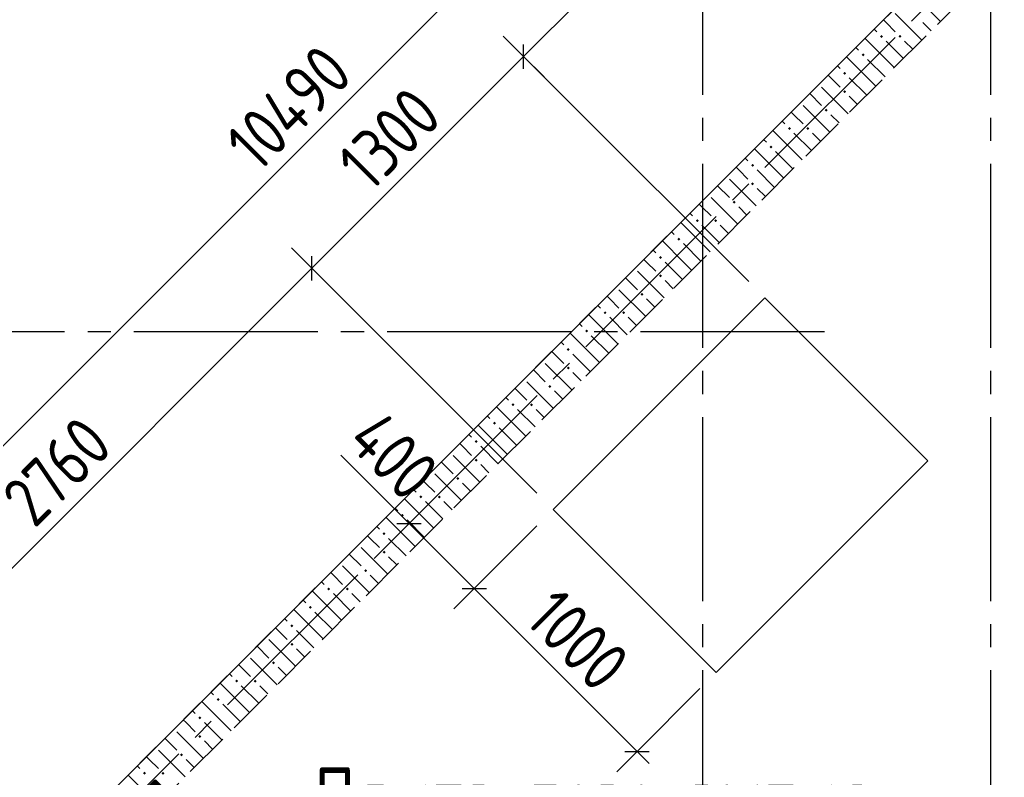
# Model space of a CAD drawing. Header units: millimetres. Extents: x 0 to 34506, y 0 to 42000.
# Tile 5 of 15: x 8085 to 12361, y 16935 to 20226. Entities that reach past the tile are written whole.
import ezdxf

# ---------------------------------------------------------------- set-up
doc = ezdxf.new("R2010")
doc.units = ezdxf.units.MM
doc.linetypes.add('______2', pattern=[270, 200, -70])
doc.linetypes.add('______5', pattern=[1100, 800, -100, 100, -100])
for name, color, linetype, lineweight in [('Standard', 7, 'Continuous', 25), ('ЖБ Перекрытие верхний уровень', 7, 'Continuous', 35), ('ЖБ Стена верхний уровень', 7, 'Continuous', 35), ('Оси', 40, '______5', 18), ('Примечания', 7, 'Continuous', 25), ('Размерная выноска', 7, 'Continuous', 13)]:
    doc.layers.add(name, color=color, linetype=linetype, lineweight=lineweight)
doc.styles.add('GOST 2.304-81', font='txt')

msp = doc.modelspace()

# ---------------------------------------------------------------- hatches: boundary and pattern name
at = {"layer": 'ЖБ Стена верхний уровень', "linetype": 'Continuous', "lineweight": 18, "transparency": 33554687}
for points in [[(11821, 20153.1), (11827.5, 20159.6), (11834, 20153.1), (11827.5, 20146.6)], [(11901, 20153.1), (11907.5, 20159.6), (11914, 20153.1), (11907.5, 20146.6)], [(11741, 20073.1), (11747.5, 20079.6), (11754, 20073.1), (11747.5, 20066.6)], [(11661, 19993.1), (11667.5, 19999.6), (11674, 19993.1), (11667.5, 19986.6)], [(11661, 19913.1), (11667.5, 19919.6), (11674, 19913.1), (11667.5, 19906.6)], [(11581, 19833.1), (11587.5, 19839.6), (11594, 19833.1), (11587.5, 19826.6)], [(11421, 19753.1), (11427.5, 19759.6), (11434, 19753.1), (11427.5, 19746.6)], [(11501, 19753.1), (11507.5, 19759.6), (11514, 19753.1), (11507.5, 19746.6)], [(11341, 19673.1), (11347.5, 19679.6), (11354, 19673.1), (11347.5, 19666.6)], [(11261, 19593.1), (11267.5, 19599.6), (11274, 19593.1), (11267.5, 19586.6)], [(11261, 19513.1), (11267.5, 19519.6), (11274, 19513.1), (11267.5, 19506.6)], [(11181, 19433.1), (11187.5, 19439.6), (11194, 19433.1), (11187.5, 19426.6)], [(11021, 19353.1), (11027.5, 19359.6), (11034, 19353.1), (11027.5, 19346.6)], [(11101, 19353.1), (11107.5, 19359.6), (11114, 19353.1), (11107.5, 19346.6)], [(10941, 19273.1), (10947.5, 19279.6), (10954, 19273.1), (10947.5, 19266.6)], [(10861, 19193.1), (10867.5, 19199.6), (10874, 19193.1), (10867.5, 19186.6)], [(10861, 19113.1), (10867.5, 19119.6), (10874, 19113.1), (10867.5, 19106.6)], [(10781, 19033.1), (10787.5, 19039.6), (10794, 19033.1), (10787.5, 19026.6)], [(10621, 18953.1), (10627.5, 18959.6), (10634, 18953.1), (10627.5, 18946.6)], [(10701, 18953.1), (10707.5, 18959.6), (10714, 18953.1), (10707.5, 18946.6)], [(10541, 18873.1), (10547.5, 18879.6), (10554, 18873.1), (10547.5, 18866.6)], [(10461, 18793.1), (10467.5, 18799.6), (10474, 18793.1), (10467.5, 18786.6)], [(10461, 18713.1), (10467.5, 18719.6), (10474, 18713.1), (10467.5, 18706.6)], [(10381, 18633.1), (10387.5, 18639.6), (10394, 18633.1), (10387.5, 18626.6)], [(10221, 18553.1), (10227.5, 18559.6), (10234, 18553.1), (10227.5, 18546.6)], [(10301, 18553.1), (10307.5, 18559.6), (10314, 18553.1), (10307.5, 18546.6)], [(10141, 18473.1), (10147.5, 18479.6), (10154, 18473.1), (10147.5, 18466.6)], [(10061, 18393.1), (10067.5, 18399.6), (10074, 18393.1), (10067.5, 18386.6)], [(10061, 18313.1), (10067.5, 18319.6), (10074, 18313.1), (10067.5, 18306.6)], [(9981, 18233.1), (9987.5, 18239.6), (9994, 18233.1), (9987.5, 18226.6)], [(9821, 18153.1), (9827.5, 18159.6), (9834, 18153.1), (9827.5, 18146.6)], [(9901, 18153.1), (9907.5, 18159.6), (9914, 18153.1), (9907.5, 18146.6)], [(9741, 18073.1), (9747.5, 18079.6), (9754, 18073.1), (9747.5, 18066.6)], [(9661, 17993.1), (9667.5, 17999.6), (9674, 17993.1), (9667.5, 17986.6)], [(9661, 17913.1), (9667.5, 17919.6), (9674, 17913.1), (9667.5, 17906.6)], [(9581, 17833.1), (9587.5, 17839.6), (9594, 17833.1), (9587.5, 17826.6)], [(9421, 17753.1), (9427.5, 17759.6), (9434, 17753.1), (9427.5, 17746.6)], [(9501, 17753.1), (9507.5, 17759.6), (9514, 17753.1), (9507.5, 17746.6)], [(9341, 17673.1), (9347.5, 17679.6), (9354, 17673.1), (9347.5, 17666.6)], [(9261, 17593.1), (9267.5, 17599.6), (9274, 17593.1), (9267.5, 17586.6)], [(9261, 17513.1), (9267.5, 17519.6), (9274, 17513.1), (9267.5, 17506.6)], [(9181, 17433.1), (9187.5, 17439.6), (9194, 17433.1), (9187.5, 17426.6)], [(9021, 17353.1), (9027.5, 17359.6), (9034, 17353.1), (9027.5, 17346.6)], [(9101, 17353.1), (9107.5, 17359.6), (9114, 17353.1), (9107.5, 17346.6)], [(8941, 17273.1), (8947.5, 17279.6), (8954, 17273.1), (8947.5, 17266.6)], [(8861, 17193.1), (8867.5, 17199.6), (8874, 17193.1), (8867.5, 17186.6)], [(8861, 17113.1), (8867.5, 17119.6), (8874, 17113.1), (8867.5, 17106.6)], [(8781, 17033.1), (8787.5, 17039.6), (8794, 17033.1), (8787.5, 17026.6)], [(8621, 16953.1), (8627.5, 16959.6), (8634, 16953.1), (8627.5, 16946.6)], [(8701, 16953.1), (8707.5, 16959.6), (8714, 16953.1), (8707.5, 16946.6)]]:
    msp.add_hatch(color=7, dxfattribs=at).paths.add_polyline_path(points, flags=16)

# ---------------------------------------------------------------- linework, layer by layer
at = {"layer": 'Standard', "color": 7, "linetype": 'Continuous', "lineweight": 13, "transparency": 33554687}
for p, q in [((13092.4, 23455.1), (5674.8, 16037.5)), ((10273.7, 20065.3), (11716.2, 21507.8)), ((9354.4, 19146.1), (10273.7, 20065.3)), ((7402.8, 17194.5), (9354.4, 19146.1)), ((9776.2, 18037.7), (9723.2, 18090.8)), ((9776.2, 18037.7), (10059, 17754.9)), ((10059, 17754.9), (10766.1, 17047.8)), ((10766.1, 17047.8), (10819.2, 16994.8))]:
    msp.add_line(p, q, dxfattribs=at)
at = {"layer": 'Standard', "color": 251, "linetype": 'Continuous', "lineweight": -3, "true_color": 0x656565, "transparency": 33554687}
for p, q in [((10273.7, 20065.3), (10185.3, 20153.7)), ((10273.7, 20065.3), (10362.1, 19976.9)), ((9354.4, 19146.1), (9266.1, 19234.5)), ((9354.4, 19146.1), (9442.8, 19057.7)), ((9776.2, 18037.7), (9864.6, 18126.1)), ((9776.2, 18037.7), (9687.8, 17949.3)), ((10059, 17754.9), (10147.4, 17843.3)), ((10059, 17754.9), (9970.7, 17666.5)), ((10766.1, 17047.8), (11038.7, 17320.4)), ((10766.1, 17047.8), (10854.5, 17136.2)), ((10766.1, 17047.8), (10677.8, 16959.4))]:
    msp.add_line(p, q, dxfattribs=at)
at = {"layer": 'Standard', "color": 7, "linetype": 'Continuous', "lineweight": 25, "transparency": 33554687}
for p, q in [((10273.7, 20012.3), (10273.7, 20118.4)), ((9354.4, 19093.1), (9354.4, 19199.1)), ((9723.2, 18037.7), (9829.2, 18037.7)), ((10006, 17754.9), (10112.1, 17754.9)), ((10713.1, 17047.8), (10819.2, 17047.8))]:
    msp.add_line(p, q, dxfattribs=at)
at = {"layer": 'Standard', "color": 251, "linetype": 'Continuous', "lineweight": -3, "true_color": 0x656565, "transparency": 33554687}
for points in [[(10273.7, 20065.3), (10458.9, 19880.1), (10458.9, 19880.1), (11250.9, 19088.1)], [(9354.4, 19146.1), (9499.8, 19000.7), (9499.8, 19000.7), (10331.6, 18168.9)], [(9776.2, 18037.7), (9788.2, 18049.8), (9788.2, 18049.8), (9826.8, 18088.3)], [(10059, 17754.9), (10071.1, 17766.9), (10071.1, 17766.9), (10331.6, 18027.5)]]:
    msp.add_lwpolyline(points, dxfattribs=at)
at = {"layer": 'ЖБ Перекрытие верхний уровень', "color": 7, "linetype": 'Continuous', "lineweight": 35, "transparency": 33554687}
for p, q in [((12841.9, 21230.7), (8104.3, 16493.1)), ((11321.6, 19017.4), (10402.4, 18098.2)), ((12028.7, 18310.3), (11321.6, 19017.4)), ((11109.5, 17391.1), (12028.7, 18310.3)), ((10402.4, 18098.2), (11109.5, 17391.1))]:
    msp.add_line(p, q, dxfattribs=at)
at = {"layer": 'ЖБ Стена верхний уровень', "color": 251, "linetype": '______2', "lineweight": 13, "true_color": 0x656565, "transparency": 33554687}
for p, q in [((12877.2, 21266), (6661.8, 15050.6)), ((6916.3, 15050.6), (13004.5, 21138.8))]:
    msp.add_line(p, q, dxfattribs=at)
at = {"layer": 'ЖБ Стена верхний уровень', "color": 9, "linetype": 'Continuous', "lineweight": 18, "true_color": 0xc7c7c7, "transparency": 33554687}
for p, q in [((11967.5, 20333.1), (12083.2, 20217.4)), ((11847.5, 20213.1), (11835.9, 20224.7)), ((11887.5, 20253.1), (12003.2, 20137.4)), ((11795.9, 20184.7), (11807.5, 20173.1)), ((11887.5, 20173.1), (11847.5, 20213.1)), ((12007.5, 20213.1), (12043.2, 20177.4)), ((11847.5, 20053.1), (11755.9, 20144.7)), ((11715.9, 20104.7), (11727.5, 20093.1)), ((11847.5, 20133.1), (11923.2, 20057.4)), ((11927.5, 20133.1), (11963.2, 20097.4)), ((11767.5, 19973.1), (11675.9, 20064.7)), ((11767.5, 20053.1), (11843.2, 19977.4)), ((11847.5, 20053.1), (11883.2, 20017.4)), ((11635.9, 20024.7), (11647.5, 20013.1)), ((11607.5, 19973.1), (11595.9, 19984.7)), ((11647.5, 19933.1), (11607.5, 19973.1)), ((11687.5, 19973.1), (11763.2, 19897.4)), ((11767.5, 19973.1), (11803.2, 19937.4)), ((11567.5, 19933.1), (11683.2, 19817.4)), ((11515.9, 19904.7), (11567.5, 19853.1)), ((11687.5, 19893.1), (11723.2, 19857.4)), ((11487.5, 19853.1), (11603.2, 19737.4)), ((11447.5, 19813.1), (11435.9, 19824.7)), ((11487.5, 19773.1), (11447.5, 19813.1)), ((11607.5, 19813.1), (11643.2, 19777.4)), ((11395.9, 19784.7), (11407.5, 19773.1)), ((11447.5, 19653.1), (11355.9, 19744.7)), ((11447.5, 19733.1), (11523.2, 19657.4)), ((11527.5, 19733.1), (11563.2, 19697.4)), ((11315.9, 19704.7), (11327.5, 19693.1)), ((11235.9, 19624.7), (11247.5, 19613.1)), ((11367.5, 19573.1), (11275.9, 19664.7)), ((11367.5, 19653.1), (11443.2, 19577.4)), ((11447.5, 19653.1), (11483.2, 19617.4)), ((11207.5, 19573.1), (11195.9, 19584.7)), ((11247.5, 19533.1), (11207.5, 19573.1)), ((11287.5, 19573.1), (11363.2, 19497.4)), ((11367.5, 19573.1), (11403.2, 19537.4)), ((11115.9, 19504.7), (11167.5, 19453.1)), ((11167.5, 19533.1), (11283.2, 19417.4)), ((11287.5, 19493.1), (11323.2, 19457.4)), ((11047.5, 19413.1), (11035.9, 19424.7)), ((11087.5, 19373.1), (11047.5, 19413.1)), ((11087.5, 19453.1), (11203.2, 19337.4)), ((11207.5, 19413.1), (11243.2, 19377.4)), ((10995.9, 19384.7), (11007.5, 19373.1)), ((11047.5, 19253.1), (10955.9, 19344.7)), ((11047.5, 19333.1), (11123.2, 19257.4)), ((11127.5, 19333.1), (11163.2, 19297.4)), ((10915.9, 19304.7), (10927.5, 19293.1)), ((10967.5, 19173.1), (10875.9, 19264.7)), ((10967.5, 19253.1), (11043.2, 19177.4)), ((11047.5, 19253.1), (11083.2, 19217.4)), ((10835.9, 19224.7), (10847.5, 19213.1)), ((10807.5, 19173.1), (10795.9, 19184.7)), ((10847.5, 19133.1), (10807.5, 19173.1)), ((10887.5, 19173.1), (10963.2, 19097.4)), ((10967.5, 19173.1), (11003.2, 19137.4)), ((10767.5, 19133.1), (10883.2, 19017.4)), ((10715.9, 19104.7), (10767.5, 19053.1)), ((10887.5, 19093.1), (10923.2, 19057.4)), ((10687.5, 19053.1), (10803.2, 18937.4)), ((10595.9, 18984.7), (10607.5, 18973.1)), ((10647.5, 19013.1), (10635.9, 19024.7)), ((10687.5, 18973.1), (10647.5, 19013.1)), ((10807.5, 19013.1), (10843.2, 18977.4)), ((10647.5, 18853.1), (10555.9, 18944.7)), ((10515.9, 18904.7), (10527.5, 18893.1)), ((10647.5, 18933.1), (10723.2, 18857.4)), ((10727.5, 18933.1), (10763.2, 18897.4)), ((10567.5, 18773.1), (10475.9, 18864.7)), ((10435.9, 18824.7), (10447.5, 18813.1)), ((10567.5, 18853.1), (10643.2, 18777.4)), ((10647.5, 18853.1), (10683.2, 18817.4)), ((10407.5, 18773.1), (10395.9, 18784.7)), ((10447.5, 18733.1), (10407.5, 18773.1)), ((10487.5, 18773.1), (10563.2, 18697.4)), ((10567.5, 18773.1), (10603.2, 18737.4)), ((10367.5, 18733.1), (10483.2, 18617.4)), ((10315.9, 18704.7), (10367.5, 18653.1)), ((10487.5, 18693.1), (10523.2, 18657.4)), ((10287.5, 18653.1), (10403.2, 18537.4)), ((10247.5, 18613.1), (10235.9, 18624.7)), ((10287.5, 18573.1), (10247.5, 18613.1)), ((10407.5, 18613.1), (10443.2, 18577.4)), ((10195.9, 18584.7), (10207.5, 18573.1)), ((10247.5, 18453.1), (10155.9, 18544.7)), ((10247.5, 18533.1), (10323.2, 18457.4)), ((10327.5, 18533.1), (10363.2, 18497.4)), ((10115.9, 18504.7), (10127.5, 18493.1)), ((10167.5, 18373.1), (10075.9, 18464.7)), ((10167.5, 18453.1), (10243.2, 18377.4)), ((10247.5, 18453.1), (10283.2, 18417.4)), ((10035.9, 18424.7), (10047.5, 18413.1)), ((10007.5, 18373.1), (9995.9, 18384.7)), ((10047.5, 18333.1), (10007.5, 18373.1)), ((10087.5, 18373.1), (10163.2, 18297.4)), ((10167.5, 18373.1), (10203.2, 18337.4)), ((9915.9, 18304.7), (9967.5, 18253.1)), ((9967.5, 18333.1), (10083.2, 18217.4)), ((10087.5, 18293.1), (10123.2, 18257.4)), ((9847.5, 18213.1), (9835.9, 18224.7)), ((9887.5, 18253.1), (10003.2, 18137.4)), ((9795.9, 18184.7), (9807.5, 18173.1)), ((9887.5, 18173.1), (9847.5, 18213.1)), ((10007.5, 18213.1), (10043.2, 18177.4)), ((9847.5, 18053.1), (9755.9, 18144.7)), ((9847.5, 18133.1), (9923.2, 18057.4)), ((9927.5, 18133.1), (9963.2, 18097.4)), ((9715.9, 18104.7), (9727.5, 18093.1)), ((9767.5, 17973.1), (9675.9, 18064.7)), ((9767.5, 18053.1), (9843.2, 17977.4)), ((9847.5, 18053.1), (9883.2, 18017.4)), ((9635.9, 18024.7), (9647.5, 18013.1)), ((9607.5, 17973.1), (9595.9, 17984.7)), ((9647.5, 17933.1), (9607.5, 17973.1)), ((9687.5, 17973.1), (9763.2, 17897.4)), ((9767.5, 17973.1), (9803.2, 17937.4)), ((9567.5, 17933.1), (9683.2, 17817.4)), ((9515.9, 17904.7), (9567.5, 17853.1)), ((9687.5, 17893.1), (9723.2, 17857.4)), ((9487.5, 17853.1), (9603.2, 17737.4)), ((9447.5, 17813.1), (9435.9, 17824.7)), ((9487.5, 17773.1), (9447.5, 17813.1)), ((9607.5, 17813.1), (9643.2, 17777.4)), ((9447.5, 17653.1), (9355.9, 17744.7)), ((9395.9, 17784.7), (9407.5, 17773.1)), ((9315.9, 17704.7), (9327.5, 17693.1)), ((9447.5, 17733.1), (9523.2, 17657.4)), ((9527.5, 17733.1), (9563.2, 17697.4)), ((9367.5, 17573.1), (9275.9, 17664.7)), ((9235.9, 17624.7), (9247.5, 17613.1)), ((9367.5, 17653.1), (9443.2, 17577.4)), ((9447.5, 17653.1), (9483.2, 17617.4)), ((9207.5, 17573.1), (9195.9, 17584.7)), ((9247.5, 17533.1), (9207.5, 17573.1)), ((9287.5, 17573.1), (9363.2, 17497.4)), ((9367.5, 17573.1), (9403.2, 17537.4)), ((9167.5, 17533.1), (9283.2, 17417.4)), ((9115.9, 17504.7), (9167.5, 17453.1)), ((9287.5, 17493.1), (9323.2, 17457.4)), ((9087.5, 17453.1), (9203.2, 17337.4)), ((9047.5, 17413.1), (9035.9, 17424.7)), ((9087.5, 17373.1), (9047.5, 17413.1)), ((9207.5, 17413.1), (9243.2, 17377.4)), ((8995.9, 17384.7), (9007.5, 17373.1)), ((9047.5, 17253.1), (8955.9, 17344.7)), ((9047.5, 17333.1), (9123.2, 17257.4)), ((9127.5, 17333.1), (9163.2, 17297.4)), ((8915.9, 17304.7), (8927.5, 17293.1)), ((8967.5, 17173.1), (8875.9, 17264.7)), ((8967.5, 17253.1), (9043.2, 17177.4)), ((9047.5, 17253.1), (9083.2, 17217.4)), ((8835.9, 17224.7), (8847.5, 17213.1)), ((8807.5, 17173.1), (8795.9, 17184.7)), ((8847.5, 17133.1), (8807.5, 17173.1)), ((8887.5, 17173.1), (8963.2, 17097.4)), ((8967.5, 17173.1), (9003.2, 17137.4)), ((8715.9, 17104.7), (8767.5, 17053.1)), ((8767.5, 17133.1), (8883.2, 17017.4)), ((8887.5, 17093.1), (8923.2, 17057.4)), ((8647.5, 17013.1), (8635.9, 17024.7)), ((8687.5, 17053.1), (8803.2, 16937.4)), ((8595.9, 16984.7), (8607.5, 16973.1)), ((8687.5, 16973.1), (8647.5, 17013.1)), ((8807.5, 17013.1), (8843.2, 16977.4)), ((8647.5, 16853.1), (8555.9, 16944.7))]:
    msp.add_line(p, q, dxfattribs=at)
at = {"layer": 'Оси', "color": 8, "linetype": '______5', "lineweight": -3, "transparency": 33554687}
for p, q in [((11050.5, 40500), (11050.5, 7060)), ((12300.5, 40500), (12300.5, 7060)), ((6654.7, 14916.2), (17398.5, 25660)), ((11580.5, 18870), (3600, 18870))]:
    msp.add_line(p, q, dxfattribs=at)
at = {"layer": 'Размерная выноска', "color": 7, "linetype": 'Continuous', "lineweight": 13, "transparency": 33554687}
msp.add_line((9776.2, 18037.7), (9479.2, 18334.7), dxfattribs=at)

# ---------------------------------------------------------------- texts
at = {"layer": 'Standard', "color": 7, "linetype": 'Continuous', "lineweight": 25, "transparency": 33554687, "char_height": 220, "attachment_point": 7, "style": 'GOST 2.304-81'}
for s, insert, width, rotation in [('10490', (9121.5, 19555), 766.391, 45), ('1300', (9607.3, 19469.7), 610.171, 45), ('2760', (8149.8, 18012.1), 672.625, 45), ('400', (9497.5, 18387.2), 531.968, 315), ('1000', (10271.1, 17613.7), 625.743, 315), ('530', (8506.4, 16785.9), 500.816, 315)]:
    msp.add_mtext(s, dxfattribs=dict(at, insert=insert, width=width, rotation=rotation))
at = {"layer": 'Примечания', "color": 251, "linetype": 'Continuous', "lineweight": 25, "true_color": 0x656565, "transparency": 33554687, "insert": (9364.4, 16659.4), "char_height": 250, "width": 2505.597, "attachment_point": 7, "style": 'GOST 2.304-81'}
msp.add_mtext('Плита\\~перекрытия', dxfattribs=at)

doc.saveas('drawing.dxf')
